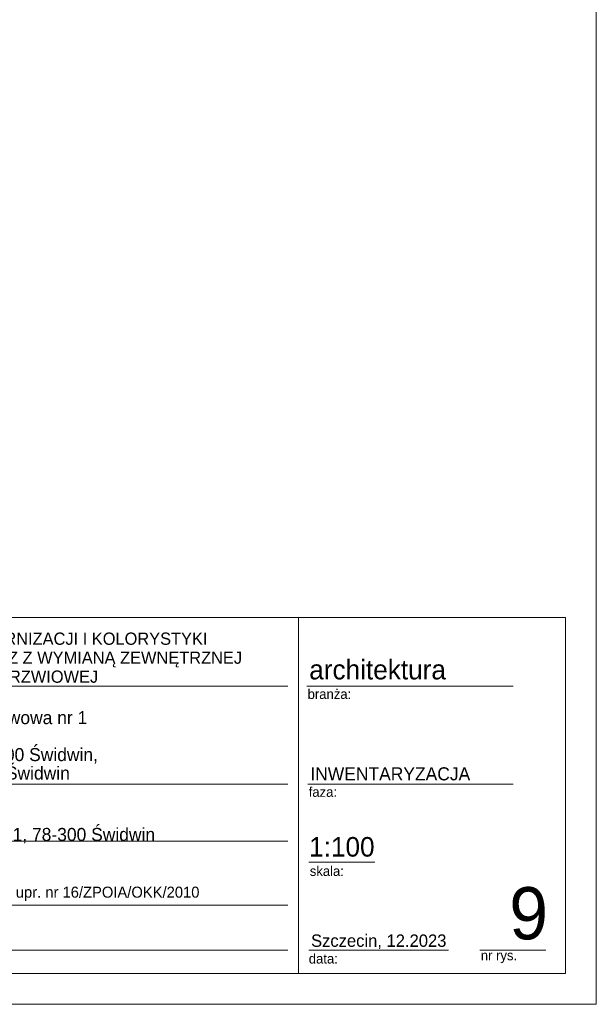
# Model space of a CAD drawing. Extents: x -394022 to -71759, y -12022 to 18278.
# Tile 36 of 91: x -211630 to -202222, y -12022 to 4043. Entities that reach past the tile are written whole.
import ezdxf

# ---------------------------------------------------------------- set-up
doc = ezdxf.new("R2010")
doc.units = 0
doc.header["$MEASUREMENT"] = 0
for name, color, linetype, lineweight in [('ARCH TABELA_Nr_Pióra__1', 7, 'Continuous', 25), ('ARCH TABELA_Nr_Pióra__21', 7, 'Continuous', 13), ('ARCH TABELA_Nr_Pióra__7', 7, 'Continuous', 13)]:
    doc.layers.add(name, color=color, linetype=linetype, lineweight=lineweight)
doc.styles.add('GENERATED_STYLE_5', font='txt')
doc.styles.add('GENERATED_STYLE_7', font='txt')

msp = doc.modelspace()

# ---------------------------------------------------------------- linework, layer by layer
at = {"layer": 'ARCH TABELA_Nr_Pióra__21', "linetype": 'Continuous'}
for p, q in [((-202221.9, 17678.4), (-202221.9, -12021.6)), ((-220221.9, -5710.5), (-202721.9, -5710.5)), ((-207083.6, -5710.5), (-207083.6, -11521.6)), ((-202721.9, -5710.5), (-202721.9, -11521.6)), ((-214956, -6831.1), (-207256.2, -6831.1)), ((-206944.3, -6831.1), (-203576.9, -6831.1)), ((-214956, -8431.6), (-207256.2, -8431.6)), ((-206926.8, -8431.6), (-203576.9, -8431.6)), ((-214956, -9359.6), (-207256.2, -9359.6)), ((-206915, -9703.8), (-205835.4, -9703.8)), ((-214956, -10403.8), (-207256.2, -10403.8)), ((-214956, -11139.2), (-207256.2, -11139.2)), ((-206915, -11139.2), (-204633.2, -11139.2)), ((-204124.5, -11139.2), (-203044.9, -11139.2)), ((-202721.9, -11521.6), (-215328.3, -11521.6)), ((-202221.9, -12021.6), (-244021.9, -12021.6))]:
    msp.add_line(p, q, dxfattribs=at)

# ---------------------------------------------------------------- texts
at = {"layer": 'ARCH TABELA_Nr_Pióra__1', "linetype": 'Continuous', "insert": (-214956, -9420.9), "char_height": 212.766, "attachment_point": 7, "line_spacing_factor": 0.807442, "style": 'GENERATED_STYLE_5'}
msp.add_mtext('{Gmina Miejska Świdwin\\PPl. Konstytucji 3-go Maja 1, 78-300 Świdwin}', dxfattribs=at)
at = {"layer": 'ARCH TABELA_Nr_Pióra__7', "linetype": 'Continuous', "attachment_point": 7}
for s, insert, char_height, line_spacing_factor, style in [('{PROJEKT TERMOMODERNIZACJI I KOLORYSTYKI\\PBUDYNKU SZKOŁY WRAZ Z WYMIANĄ ZEWNĘTRZNEJ \\PSTOLARKI OKIENNEJ I DRZWIOWEJ }', (-214956, -6778.3), 200, 0.928963, 'GENERATED_STYLE_7'), ('{Publiczna Szkoła Podstawowa nr 1\\Pim. Orła Białego\\PPl. Jana Pawła II 5, 78-300 Świdwin, \\Pdz.nr 827/1, obręb 0009 Świdwin}', (-214956, -8419.9), 212.766, 0.850494, 'GENERATED_STYLE_5')]:
    msp.add_mtext(s, dxfattribs=dict(at, insert=insert, char_height=char_height, line_spacing_factor=line_spacing_factor, style=style))
at = {"layer": 'ARCH TABELA_Nr_Pióra__7', "linetype": 'Continuous', "style": 'GENERATED_STYLE_5'}
for s, insert, char_height, attachment_point in [('{architektura}', (-206905.6, -6401.5), 319.16, 1), ('{branża:}', (-206932.5, -6879.9), 159.58, 1), ('{INWENTARYZACJA}', (-206888.1, -8154.7), 212.84, 1), ('{faza:}', (-206915, -8476.6), 159.58, 1), ('{1:100}', (-206907.7, -9292.6), 319.16, 1), ('{skala:}', (-206897.3, -9768.1), 159.58, 1), ('{mgr inż.arch. Bartosz Balejko  upr. nr 16/ZPOIA/OKK/2010}', (-214958.3, -10101.9), 180, 1), ('{9}', (-203009.2, -10110.5), 851.16, 3), ('{Szczecin, 12.2023}', (-206876.3, -10881.9), 202.128, 1), ('{data:}', (-206913.6, -11196.4), 159.58, 1), ('{nr rys.}', (-204106.9, -11143), 159.58, 1)]:
    msp.add_mtext(s, dxfattribs=dict(at, insert=insert, char_height=char_height, attachment_point=attachment_point))

doc.saveas('drawing.dxf')
